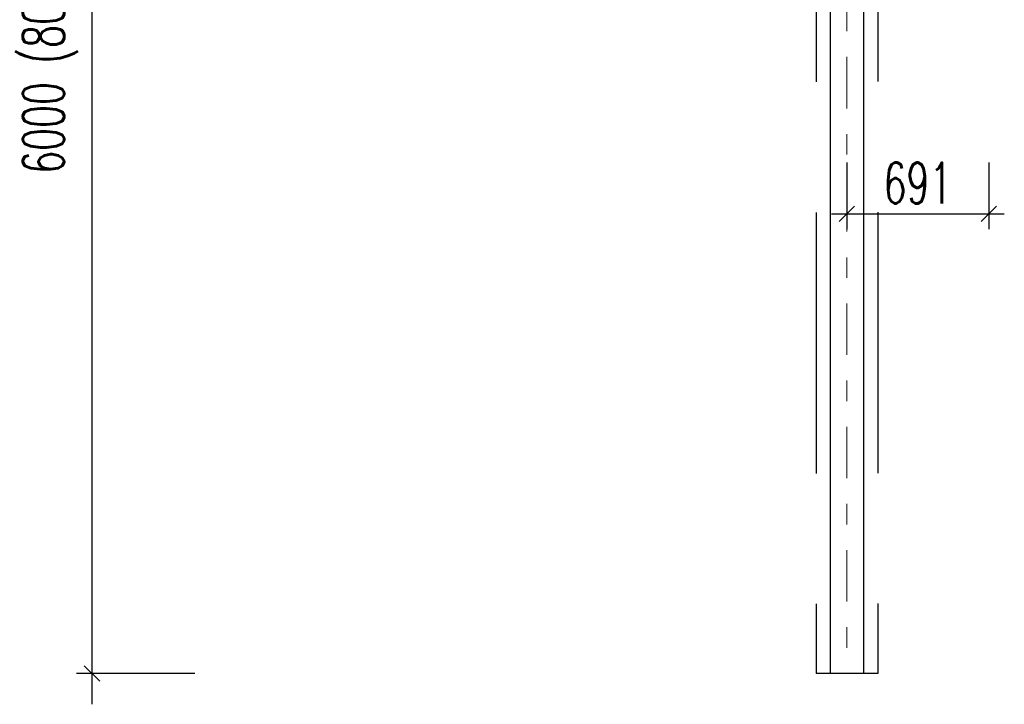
# Model space of a CAD drawing. Header units: metres. Extents: x -912764 to -454925, y -2226138 to -1112338.
# Tile 90 of 256: x -456383.78 to -456378.99, y -1112962.65 to -1112959.32. Entities that reach past the tile are written whole.
import ezdxf

# ---------------------------------------------------------------- set-up
doc = ezdxf.new("R2010")
doc.units = ezdxf.units.M
doc.linetypes.add('DASHDOT', pattern=[1, 0.5, -0.25, 0, -0.25])
doc.linetypes.add('ČÁRKOVANÁX2', pattern=[38.1, 25.4, -12.7])
doc.layers.add('_NOVÝ STAV - POPISKY KATASTR', color=7, linetype='Continuous', lineweight=30)
doc.layers.add('C3D_ZPR', color=7, linetype='Continuous')
doc.layers.add('OZ', color=3, linetype='Continuous')
doc.styles.add('StandardUzky', font='simplex.shx', dxfattribs={"width": 0.65})
doc.styles.add('znacky', font='arial.ttf')
doc.dimstyles.new('1000', dxfattribs={"dimscale": 0.5, "dimtxt": 1, "dimasz": 0.6, "dimexe": 0.3, "dimexo": 0.5, "dimgap": 0.5, "dimtad": 1, "dimzin": 1, "dimdsep": 46, "dimtxsty": 'znacky', "dimblk": 'OBLIQUE', "dimcen": 1, "dimdle": 0.3, "dimclrd": 256, "dimclre": 256, "dimclrt": 256, "dimadec": 3, "dimazin": 0, "dimtfac": 1, "dimtmove": 0, "dimatfit": 3, "dimldrblk": 'OBLIQUE', "dimfxl": 1, "dimlwd": -1, "dimlwe": -1, "dimarcsym": 0})

# ---------------------------------------------------------------- blocks, each defined once
blk = doc.blocks.new('_Oblique')
at = {"color": 0, "linetype": 'ByBlock', "lineweight": -2}
blk.add_line((-0.5, -0.5), (0.5, 0.5), dxfattribs=at)
blk = doc.blocks.new('*D986')
at = {"layer": 'C3D_ZPR', "color": 1, "transparency": 16777216}
for p, q in [((-3.8523, 0.12), (-3.8523, -6.18)), ((-3.3523, -0.03), (-3.9273, -0.03)), ((-3.3523, -6.03), (-3.9273, -6.03))]:
    blk.add_line(p, q, dxfattribs=at)
at = {"layer": 'Defpoints', "color": 0, "transparency": 16777216}
for p in [(-2.3264, -0.03), (-3.8523, -6.03), (-2.3964, -6.03)]:
    blk.add_point(p, dxfattribs=at)
at = {"layer": 'C3D_ZPR', "color": 1, "transparency": 16777216, "xscale": 0.075, "yscale": 0.075, "zscale": 0.075}
for p, rotation in [((-3.8523, -0.03), 90), ((-3.8523, -6.03), 270)]:
    blk.add_blockref('_Oblique', p, dxfattribs=dict(at, rotation=rotation))
at = {"layer": 'C3D_ZPR', "color": 1, "transparency": 16777216, "insert": (-4.0547, -3.03), "char_height": 0.2, "attachment_point": 5, "rotation": 90, "style": 'StandardUzky'}
blk.add_mtext('6000 (8000)', dxfattribs=at)
blk = doc.blocks.new('*D322')
at = {"layer": 'C3D_ZPR', "color": 1, "transparency": 16777216}
for p, q in [((-456379.7518, -1112960.0156), (-456379.7518, -1112960.3406)), ((-456379.0612, -1112960.0156), (-456379.0612, -1112960.3406)), ((-456379.8268, -1112960.2656), (-456378.9862, -1112960.2656))]:
    blk.add_line(p, q, dxfattribs=at)
at = {"layer": 'Defpoints', "color": 0, "transparency": 16777216}
for p in [(-456379.7518, -1112959.7542), (-456379.0612, -1112959.7367), (-456379.0612, -1112960.2656)]:
    blk.add_point(p, dxfattribs=at)
at = {"layer": 'C3D_ZPR', "color": 1, "transparency": 16777216, "xscale": 0.075, "yscale": 0.075, "zscale": 0.075, "rotation": 180}
blk.add_blockref('_Oblique', (-456379.7518, -1112960.2656), dxfattribs=at)
at = {"layer": 'C3D_ZPR', "color": 1, "transparency": 16777216, "xscale": 0.075, "yscale": 0.075, "zscale": 0.075}
blk.add_blockref('_Oblique', (-456379.0612, -1112960.2656), dxfattribs=at)
at = {"layer": 'C3D_ZPR', "color": 1, "transparency": 16777216, "insert": (-456379.4065, -1112960.1156), "char_height": 0.2, "attachment_point": 5, "style": 'StandardUzky'}
blk.add_mtext('691', dxfattribs=at)
blk = doc.blocks.new('A$C4eac8e0d')
at = {"layer": 'OZ', "color": 1}
for p, q in [((-0.26, -6.03), (-0.26, -0.03)), ((-0.1, -0.03), (-0.1, -6.03))]:
    blk.add_line(p, q, dxfattribs=at)
at = {"layer": 'OZ', "color": 6, "linetype": 'DASHDOT', "lineweight": 15, "ltscale": 0.5}
blk.add_line((-0.18, -0.03), (-0.18, -6.03), dxfattribs=at)
at = {"layer": 'OZ', "color": 1, "linetype": 'ČÁRKOVANÁX2', "lineweight": 25, "ltscale": 0.05}
for p, q in [((-0.33, -1.8816), (-0.33, -6.03)), ((-0.03, -1.8799), (-0.03, -6.03))]:
    blk.add_line(p, q, dxfattribs=at)
at = {"layer": 'OZ', "color": 1, "linetype": 'ČÁRKOVANÁX2', "lineweight": 25, "ltscale": 0.3}
blk.add_line((-0.03, -6.03), (-0.33, -6.03), dxfattribs=at)
at = {"layer": 'OZ', "color": 1, "lineweight": 30}
blk.add_line((-0.1, -6.03), (-0.26, -6.03), dxfattribs=at)
at = {"layer": 'C3D_ZPR'}
dim = blk.add_linear_dim(base=(-3.8523, -6.03), p1=(-2.3264, -0.03), p2=(-2.3964, -6.03), angle=90, text='<> (8000)', dimstyle='1000', override={"dimscale": 1, "dimtxt": 0.2, "dimasz": 0.075, "dimexe": 0.075, "dimexo": 0.25, "dimgap": 0.05, "dimdec": 0, "dimlfac": 1000, "dimdsep": 44, "dimtxsty": 'StandardUzky', "dimcen": 0.5, "dimdle": 0.15, "dimclrd": 1, "dimclre": 1, "dimclrt": 1, "dimfxl": 0.5, "dimfxlon": 1}, dxfattribs=at)
dim.commit()
dim.dimension.update_dxf_attribs({"geometry": '*D986', "text_midpoint": (-4.0547, -3.03)})

msp = doc.modelspace()

# ---------------------------------------------------------------- block references
at = {"layer": '_NOVÝ STAV - POPISKY KATASTR', "lineweight": 50}
msp.add_blockref('A$C4eac8e0d', (-456379.5718, -1112956.4721), dxfattribs=at)

# ---------------------------------------------------------------- dimensions: what is measured, and where the dimension line sits
at = {"layer": 'C3D_ZPR'}
dim = msp.add_linear_dim(base=(-456379.0612, -1112960.2656), p1=(-456379.7518, -1112959.7542), p2=(-456379.0612, -1112959.7367), dimstyle='1000', override={"dimtxt": 0.4, "dimasz": 0.15, "dimexe": 0.15, "dimgap": 0.1, "dimdec": 0, "dimlfac": 1000, "dimdsep": 44, "dimtxsty": 'StandardUzky', "dimdle": 0.15, "dimclrd": 1, "dimclre": 1, "dimclrt": 1, "dimfxl": 0.5, "dimfxlon": 1}, dxfattribs=at)
dim.commit()
dim.dimension.update_dxf_attribs({"geometry": '*D322', "text_midpoint": (-456379.4065, -1112960.1156)})

doc.saveas('drawing.dxf')
